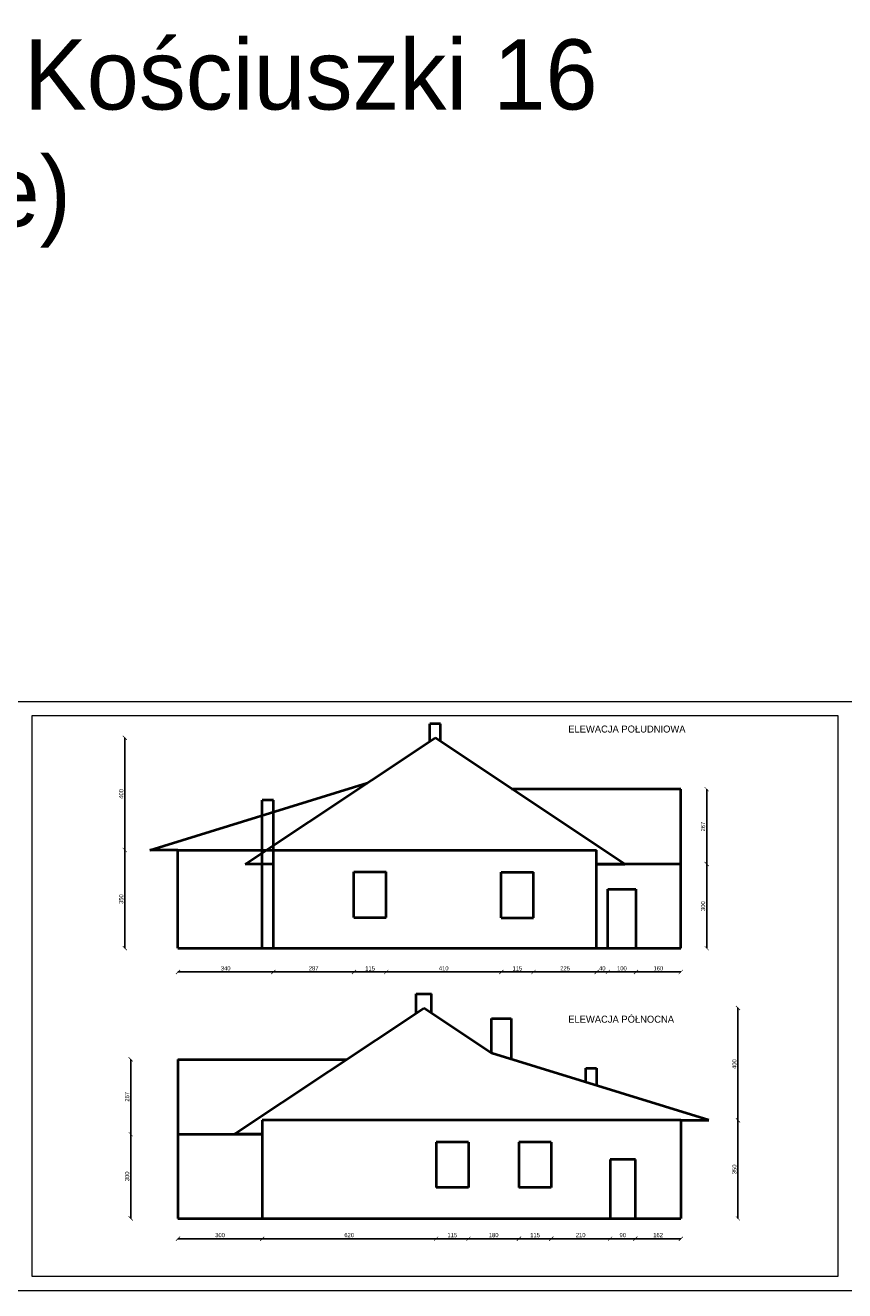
# Model space of a CAD drawing. Header units: millimetres. Extents: x 0 to 54826, y 42154 to 60442.
# Tile 25 of 64: x 33764 to 36684, y 55933 to 60442. Entities that reach past the tile are written whole.
import ezdxf

# ---------------------------------------------------------------- set-up
doc = ezdxf.new("R2010")
doc.units = ezdxf.units.MM
for name, color, linetype, lineweight in [('cienka', 3, 'Continuous', 18), ('gruba', 1, 'Continuous', 40), ('wymiary', 251, 'Continuous', 15)]:
    doc.layers.add(name, color=color, linetype=linetype, lineweight=lineweight)
doc.styles.get("Standard").update_dxf_attribs({"font": 'GOTHIC.TTF'})
doc.dimstyles.new('secemin', dxfattribs={"dimtxt": 15, "dimasz": 15, "dimexe": 1.25, "dimexo": 0.625, "dimgap": 5, "dimtad": 1, "dimdec": 0, "dimtxsty": 'Standard', "dimblk": 'ARCHTICK', "dimcen": 0, "dimse1": 1, "dimse2": 1, "dimclrd": 256, "dimclrt": 256, "dimadec": 0, "dimazin": 0, "dimtfac": 1, "dimtdec": 0, "dimtmove": 0, "dimatfit": 3, "dimfxl": 1, "dimtfillclr": 250, "dimarcsym": 1})

# ---------------------------------------------------------------- blocks, each defined once
blk = doc.blocks.new('_ArchTick')
at = {"color": 0, "linetype": 'ByBlock', "const_width": 0.15}
blk.add_lwpolyline([(-0.5, -0.5), (0.5, 0.5)], dxfattribs=at)
blk = doc.blocks.new('*D156')
at = {"layer": 'Defpoints', "color": 0, "transparency": 16777216}
for p in [(34308.1, 57153), (34648.1, 57153), (34648.1, 57068.3)]:
    blk.add_point(p, dxfattribs=at)
at = {"layer": 'wymiary', "lineweight": -2, "transparency": 16777216}
blk.add_line((34308.1, 57068.3), (34648.1, 57068.3), dxfattribs=at)
at = {"layer": 'wymiary', "lineweight": -2, "transparency": 16777216, "xscale": 15, "yscale": 15, "zscale": 15, "rotation": 180}
blk.add_blockref('_ArchTick', (34308.1, 57068.3), dxfattribs=at)
at = {"layer": 'wymiary', "lineweight": -2, "transparency": 16777216, "xscale": 15, "yscale": 15, "zscale": 15}
blk.add_blockref('_ArchTick', (34648.1, 57068.3), dxfattribs=at)
at = {"layer": 'wymiary', "transparency": 16777216, "insert": (34478.1, 57081.2), "char_height": 15, "attachment_point": 5}
blk.add_mtext('340', dxfattribs=at)
blk = doc.blocks.new('*D157')
at = {"layer": 'Defpoints', "color": 0, "transparency": 16777216}
for p in [(34935.1, 57263), (34648.1, 57153), (34935.1, 57068.3)]:
    blk.add_point(p, dxfattribs=at)
at = {"layer": 'wymiary', "lineweight": -2, "transparency": 16777216}
blk.add_line((34648.1, 57068.3), (34935.1, 57068.3), dxfattribs=at)
at = {"layer": 'wymiary', "lineweight": -2, "transparency": 16777216, "xscale": 15, "yscale": 15, "zscale": 15, "rotation": 180}
blk.add_blockref('_ArchTick', (34648.1, 57068.3), dxfattribs=at)
at = {"layer": 'wymiary', "lineweight": -2, "transparency": 16777216, "xscale": 15, "yscale": 15, "zscale": 15}
blk.add_blockref('_ArchTick', (34935.1, 57068.3), dxfattribs=at)
at = {"layer": 'wymiary', "transparency": 16777216, "insert": (34791.6, 57081.2), "char_height": 15, "attachment_point": 5}
blk.add_mtext('287', dxfattribs=at)
blk = doc.blocks.new('*D158')
at = {"layer": 'Defpoints', "color": 0, "transparency": 16777216}
for p in [(34935.1, 57263), (35050.1, 57263), (35050.1, 57068.3)]:
    blk.add_point(p, dxfattribs=at)
at = {"layer": 'wymiary', "lineweight": -2, "transparency": 16777216}
blk.add_line((34935.1, 57068.3), (35050.1, 57068.3), dxfattribs=at)
at = {"layer": 'wymiary', "lineweight": -2, "transparency": 16777216, "xscale": 15, "yscale": 15, "zscale": 15, "rotation": 180}
blk.add_blockref('_ArchTick', (34935.1, 57068.3), dxfattribs=at)
at = {"layer": 'wymiary', "lineweight": -2, "transparency": 16777216, "xscale": 15, "yscale": 15, "zscale": 15}
blk.add_blockref('_ArchTick', (35050.1, 57068.3), dxfattribs=at)
at = {"layer": 'wymiary', "transparency": 16777216, "insert": (34992.6, 57081), "char_height": 15, "attachment_point": 5}
blk.add_mtext('115', dxfattribs=at)
blk = doc.blocks.new('*D159')
at = {"layer": 'Defpoints', "color": 0, "transparency": 16777216}
for p in [(35050.1, 57263), (35460.1, 57261.9), (35460.1, 57068.3)]:
    blk.add_point(p, dxfattribs=at)
at = {"layer": 'wymiary', "lineweight": -2, "transparency": 16777216}
blk.add_line((35050.1, 57068.3), (35460.1, 57068.3), dxfattribs=at)
at = {"layer": 'wymiary', "lineweight": -2, "transparency": 16777216, "xscale": 15, "yscale": 15, "zscale": 15, "rotation": 180}
blk.add_blockref('_ArchTick', (35050.1, 57068.3), dxfattribs=at)
at = {"layer": 'wymiary', "lineweight": -2, "transparency": 16777216, "xscale": 15, "yscale": 15, "zscale": 15}
blk.add_blockref('_ArchTick', (35460.1, 57068.3), dxfattribs=at)
at = {"layer": 'wymiary', "transparency": 16777216, "insert": (35255.1, 57081.2), "char_height": 15, "attachment_point": 5}
blk.add_mtext('410', dxfattribs=at)
blk = doc.blocks.new('*D160')
at = {"layer": 'Defpoints', "color": 0, "transparency": 16777216}
for p in [(35460.1, 57261.9), (35575.1, 57261.9), (35575.1, 57068.3)]:
    blk.add_point(p, dxfattribs=at)
at = {"layer": 'wymiary', "lineweight": -2, "transparency": 16777216}
blk.add_line((35460.1, 57068.3), (35575.1, 57068.3), dxfattribs=at)
at = {"layer": 'wymiary', "lineweight": -2, "transparency": 16777216, "xscale": 15, "yscale": 15, "zscale": 15, "rotation": 180}
blk.add_blockref('_ArchTick', (35460.1, 57068.3), dxfattribs=at)
at = {"layer": 'wymiary', "lineweight": -2, "transparency": 16777216, "xscale": 15, "yscale": 15, "zscale": 15}
blk.add_blockref('_ArchTick', (35575.1, 57068.3), dxfattribs=at)
at = {"layer": 'wymiary', "transparency": 16777216, "insert": (35517.6, 57081), "char_height": 15, "attachment_point": 5}
blk.add_mtext('115', dxfattribs=at)
blk = doc.blocks.new('*D161')
at = {"layer": 'Defpoints', "color": 0, "transparency": 16777216}
for p in [(35575.1, 57261.9), (35800.1, 57153), (35800.1, 57068.3)]:
    blk.add_point(p, dxfattribs=at)
at = {"layer": 'wymiary', "lineweight": -2, "transparency": 16777216}
blk.add_line((35575.1, 57068.3), (35800.1, 57068.3), dxfattribs=at)
at = {"layer": 'wymiary', "lineweight": -2, "transparency": 16777216, "xscale": 15, "yscale": 15, "zscale": 15, "rotation": 180}
blk.add_blockref('_ArchTick', (35575.1, 57068.3), dxfattribs=at)
at = {"layer": 'wymiary', "lineweight": -2, "transparency": 16777216, "xscale": 15, "yscale": 15, "zscale": 15}
blk.add_blockref('_ArchTick', (35800.1, 57068.3), dxfattribs=at)
at = {"layer": 'wymiary', "transparency": 16777216, "insert": (35687.6, 57081.2), "char_height": 15, "attachment_point": 5}
blk.add_mtext('225', dxfattribs=at)
blk = doc.blocks.new('*D162')
at = {"layer": 'Defpoints', "color": 0, "transparency": 16777216}
for p in [(35800.1, 57153), (35840.1, 57153), (35840.1, 57068.3)]:
    blk.add_point(p, dxfattribs=at)
at = {"layer": 'wymiary', "lineweight": -2, "transparency": 16777216}
blk.add_line((35800.1, 57068.3), (35840.1, 57068.3), dxfattribs=at)
at = {"layer": 'wymiary', "lineweight": -2, "transparency": 16777216, "xscale": 15, "yscale": 15, "zscale": 15, "rotation": 180}
blk.add_blockref('_ArchTick', (35800.1, 57068.3), dxfattribs=at)
at = {"layer": 'wymiary', "lineweight": -2, "transparency": 16777216, "xscale": 15, "yscale": 15, "zscale": 15}
blk.add_blockref('_ArchTick', (35840.1, 57068.3), dxfattribs=at)
at = {"layer": 'wymiary', "transparency": 16777216, "insert": (35820.1, 57081.2), "char_height": 15, "attachment_point": 5}
blk.add_mtext('40', dxfattribs=at)
blk = doc.blocks.new('*D163')
at = {"layer": 'Defpoints', "color": 0, "transparency": 16777216}
for p in [(35840.1, 57153), (35940.1, 57153), (35940.1, 57068.3)]:
    blk.add_point(p, dxfattribs=at)
at = {"layer": 'wymiary', "lineweight": -2, "transparency": 16777216}
blk.add_line((35840.1, 57068.3), (35940.1, 57068.3), dxfattribs=at)
at = {"layer": 'wymiary', "lineweight": -2, "transparency": 16777216, "xscale": 15, "yscale": 15, "zscale": 15, "rotation": 180}
blk.add_blockref('_ArchTick', (35840.1, 57068.3), dxfattribs=at)
at = {"layer": 'wymiary', "lineweight": -2, "transparency": 16777216, "xscale": 15, "yscale": 15, "zscale": 15}
blk.add_blockref('_ArchTick', (35940.1, 57068.3), dxfattribs=at)
at = {"layer": 'wymiary', "transparency": 16777216, "insert": (35890.1, 57081.2), "char_height": 15, "attachment_point": 5}
blk.add_mtext('100', dxfattribs=at)
blk = doc.blocks.new('*D164')
at = {"layer": 'Defpoints', "color": 0, "transparency": 16777216}
for p in [(35940.1, 57153), (36100.1, 57153), (36100.1, 57068.3)]:
    blk.add_point(p, dxfattribs=at)
at = {"layer": 'wymiary', "lineweight": -2, "transparency": 16777216}
blk.add_line((35940.1, 57068.3), (36100.1, 57068.3), dxfattribs=at)
at = {"layer": 'wymiary', "lineweight": -2, "transparency": 16777216, "xscale": 15, "yscale": 15, "zscale": 15, "rotation": 180}
blk.add_blockref('_ArchTick', (35940.1, 57068.3), dxfattribs=at)
at = {"layer": 'wymiary', "lineweight": -2, "transparency": 16777216, "xscale": 15, "yscale": 15, "zscale": 15}
blk.add_blockref('_ArchTick', (36100.1, 57068.3), dxfattribs=at)
at = {"layer": 'wymiary', "transparency": 16777216, "insert": (36020.1, 57081.2), "char_height": 15, "attachment_point": 5}
blk.add_mtext('160', dxfattribs=at)
blk = doc.blocks.new('*D165')
at = {"layer": 'Defpoints', "color": 0, "transparency": 16777216}
for p in [(34118.6, 57503), (34308.1, 57503), (34308.1, 57153)]:
    blk.add_point(p, dxfattribs=at)
at = {"layer": 'wymiary', "lineweight": -2, "transparency": 16777216}
blk.add_line((34118.6, 57153), (34118.6, 57503), dxfattribs=at)
at = {"layer": 'wymiary', "lineweight": -2, "transparency": 16777216, "xscale": 15, "yscale": 15, "zscale": 15}
for p, rotation in [((34118.6, 57503), 90), ((34118.6, 57153), 270)]:
    blk.add_blockref('_ArchTick', p, dxfattribs=dict(at, rotation=rotation))
at = {"layer": 'wymiary', "transparency": 16777216, "insert": (34105.7, 57328), "char_height": 15, "attachment_point": 5, "rotation": 90}
blk.add_mtext('350', dxfattribs=at)
blk = doc.blocks.new('*D166')
at = {"layer": 'Defpoints', "color": 0, "transparency": 16777216}
for p in [(34118.6, 57903), (35224.1, 57903), (34308.1, 57503)]:
    blk.add_point(p, dxfattribs=at)
at = {"layer": 'wymiary', "lineweight": -2, "transparency": 16777216}
blk.add_line((34118.6, 57503), (34118.6, 57903), dxfattribs=at)
at = {"layer": 'wymiary', "lineweight": -2, "transparency": 16777216, "xscale": 15, "yscale": 15, "zscale": 15}
for p, rotation in [((34118.6, 57903), 90), ((34118.6, 57503), 270)]:
    blk.add_blockref('_ArchTick', p, dxfattribs=dict(at, rotation=rotation))
at = {"layer": 'wymiary', "transparency": 16777216, "insert": (34105.7, 57703), "char_height": 15, "attachment_point": 5, "rotation": 90}
blk.add_mtext('400', dxfattribs=at)
blk = doc.blocks.new('*D167')
at = {"layer": 'Defpoints', "color": 0, "transparency": 16777216}
for p in [(36100.1, 57453), (36192.2, 57453), (36100.1, 57153)]:
    blk.add_point(p, dxfattribs=at)
at = {"layer": 'wymiary', "lineweight": -2, "transparency": 16777216}
blk.add_line((36192.2, 57153), (36192.2, 57453), dxfattribs=at)
at = {"layer": 'wymiary', "lineweight": -2, "transparency": 16777216, "xscale": 15, "yscale": 15, "zscale": 15}
for p, rotation in [((36192.2, 57453), 90), ((36192.2, 57153), 270)]:
    blk.add_blockref('_ArchTick', p, dxfattribs=dict(at, rotation=rotation))
at = {"layer": 'wymiary', "transparency": 16777216, "insert": (36179.3, 57303), "char_height": 15, "attachment_point": 5, "rotation": 90}
blk.add_mtext('300', dxfattribs=at)
blk = doc.blocks.new('*D168')
at = {"layer": 'Defpoints', "color": 0, "transparency": 16777216}
for p in [(36100.1, 57720), (36192.2, 57720), (36100.1, 57453)]:
    blk.add_point(p, dxfattribs=at)
at = {"layer": 'wymiary', "lineweight": -2, "transparency": 16777216}
blk.add_line((36192.2, 57453), (36192.2, 57720), dxfattribs=at)
at = {"layer": 'wymiary', "lineweight": -2, "transparency": 16777216, "xscale": 15, "yscale": 15, "zscale": 15}
for p, rotation in [((36192.2, 57720), 90), ((36192.2, 57453), 270)]:
    blk.add_blockref('_ArchTick', p, dxfattribs=dict(at, rotation=rotation))
at = {"layer": 'wymiary', "transparency": 16777216, "insert": (36179.3, 57586.5), "char_height": 15, "attachment_point": 5, "rotation": 90}
blk.add_mtext('267', dxfattribs=at)
blk = doc.blocks.new('*D169')
at = {"layer": 'Defpoints', "color": 0, "transparency": 16777216}
for p in [(34308.1, 56190), (34608.1, 56190), (34608.1, 56117.7)]:
    blk.add_point(p, dxfattribs=at)
at = {"layer": 'wymiary', "lineweight": -2, "transparency": 16777216}
blk.add_line((34308.1, 56117.7), (34608.1, 56117.7), dxfattribs=at)
at = {"layer": 'wymiary', "lineweight": -2, "transparency": 16777216, "xscale": 15, "yscale": 15, "zscale": 15, "rotation": 180}
blk.add_blockref('_ArchTick', (34308.1, 56117.7), dxfattribs=at)
at = {"layer": 'wymiary', "lineweight": -2, "transparency": 16777216, "xscale": 15, "yscale": 15, "zscale": 15}
blk.add_blockref('_ArchTick', (34608.1, 56117.7), dxfattribs=at)
at = {"layer": 'wymiary', "transparency": 16777216, "insert": (34458.1, 56130.6), "char_height": 15, "attachment_point": 5}
blk.add_mtext('300', dxfattribs=at)
blk = doc.blocks.new('*D170')
at = {"layer": 'Defpoints', "color": 0, "transparency": 16777216}
for p in [(35228.1, 56300), (34608.1, 56190), (35228.1, 56117.7)]:
    blk.add_point(p, dxfattribs=at)
at = {"layer": 'wymiary', "lineweight": -2, "transparency": 16777216}
blk.add_line((34608.1, 56117.7), (35228.1, 56117.7), dxfattribs=at)
at = {"layer": 'wymiary', "lineweight": -2, "transparency": 16777216, "xscale": 15, "yscale": 15, "zscale": 15, "rotation": 180}
blk.add_blockref('_ArchTick', (34608.1, 56117.7), dxfattribs=at)
at = {"layer": 'wymiary', "lineweight": -2, "transparency": 16777216, "xscale": 15, "yscale": 15, "zscale": 15}
blk.add_blockref('_ArchTick', (35228.1, 56117.7), dxfattribs=at)
at = {"layer": 'wymiary', "transparency": 16777216, "insert": (34918.1, 56130.6), "char_height": 15, "attachment_point": 5}
blk.add_mtext('620', dxfattribs=at)
blk = doc.blocks.new('*D171')
at = {"layer": 'Defpoints', "color": 0, "transparency": 16777216}
for p in [(35228.1, 56300), (35343.1, 56300), (35343.1, 56117.7)]:
    blk.add_point(p, dxfattribs=at)
at = {"layer": 'wymiary', "lineweight": -2, "transparency": 16777216}
blk.add_line((35228.1, 56117.7), (35343.1, 56117.7), dxfattribs=at)
at = {"layer": 'wymiary', "lineweight": -2, "transparency": 16777216, "xscale": 15, "yscale": 15, "zscale": 15, "rotation": 180}
blk.add_blockref('_ArchTick', (35228.1, 56117.7), dxfattribs=at)
at = {"layer": 'wymiary', "lineweight": -2, "transparency": 16777216, "xscale": 15, "yscale": 15, "zscale": 15}
blk.add_blockref('_ArchTick', (35343.1, 56117.7), dxfattribs=at)
at = {"layer": 'wymiary', "transparency": 16777216, "insert": (35285.6, 56130.4), "char_height": 15, "attachment_point": 5}
blk.add_mtext('115', dxfattribs=at)
blk = doc.blocks.new('*D172')
at = {"layer": 'Defpoints', "color": 0, "transparency": 16777216}
for p in [(35343.1, 56300), (35523.1, 56300), (35523.1, 56117.7)]:
    blk.add_point(p, dxfattribs=at)
at = {"layer": 'wymiary', "lineweight": -2, "transparency": 16777216}
blk.add_line((35343.1, 56117.7), (35523.1, 56117.7), dxfattribs=at)
at = {"layer": 'wymiary', "lineweight": -2, "transparency": 16777216, "xscale": 15, "yscale": 15, "zscale": 15, "rotation": 180}
blk.add_blockref('_ArchTick', (35343.1, 56117.7), dxfattribs=at)
at = {"layer": 'wymiary', "lineweight": -2, "transparency": 16777216, "xscale": 15, "yscale": 15, "zscale": 15}
blk.add_blockref('_ArchTick', (35523.1, 56117.7), dxfattribs=at)
at = {"layer": 'wymiary', "transparency": 16777216, "insert": (35433.1, 56130.6), "char_height": 15, "attachment_point": 5}
blk.add_mtext('180', dxfattribs=at)
blk = doc.blocks.new('*D173')
at = {"layer": 'Defpoints', "color": 0, "transparency": 16777216}
for p in [(35523.1, 56300), (35638.1, 56300), (35638.1, 56117.7)]:
    blk.add_point(p, dxfattribs=at)
at = {"layer": 'wymiary', "lineweight": -2, "transparency": 16777216}
blk.add_line((35523.1, 56117.7), (35638.1, 56117.7), dxfattribs=at)
at = {"layer": 'wymiary', "lineweight": -2, "transparency": 16777216, "xscale": 15, "yscale": 15, "zscale": 15, "rotation": 180}
blk.add_blockref('_ArchTick', (35523.1, 56117.7), dxfattribs=at)
at = {"layer": 'wymiary', "lineweight": -2, "transparency": 16777216, "xscale": 15, "yscale": 15, "zscale": 15}
blk.add_blockref('_ArchTick', (35638.1, 56117.7), dxfattribs=at)
at = {"layer": 'wymiary', "transparency": 16777216, "insert": (35580.6, 56130.4), "char_height": 15, "attachment_point": 5}
blk.add_mtext('115', dxfattribs=at)
blk = doc.blocks.new('*D174')
at = {"layer": 'Defpoints', "color": 0, "transparency": 16777216}
for p in [(35638.1, 56300), (35848.1, 56190), (35848.1, 56117.7)]:
    blk.add_point(p, dxfattribs=at)
at = {"layer": 'wymiary', "lineweight": -2, "transparency": 16777216}
blk.add_line((35638.1, 56117.7), (35848.1, 56117.7), dxfattribs=at)
at = {"layer": 'wymiary', "lineweight": -2, "transparency": 16777216, "xscale": 15, "yscale": 15, "zscale": 15, "rotation": 180}
blk.add_blockref('_ArchTick', (35638.1, 56117.7), dxfattribs=at)
at = {"layer": 'wymiary', "lineweight": -2, "transparency": 16777216, "xscale": 15, "yscale": 15, "zscale": 15}
blk.add_blockref('_ArchTick', (35848.1, 56117.7), dxfattribs=at)
at = {"layer": 'wymiary', "transparency": 16777216, "insert": (35743.1, 56130.6), "char_height": 15, "attachment_point": 5}
blk.add_mtext('210', dxfattribs=at)
blk = doc.blocks.new('*D175')
at = {"layer": 'Defpoints', "color": 0, "transparency": 16777216}
for p in [(35848.1, 56190), (35938.1, 56190), (35938.1, 56117.7)]:
    blk.add_point(p, dxfattribs=at)
at = {"layer": 'wymiary', "lineweight": -2, "transparency": 16777216}
blk.add_line((35848.1, 56117.7), (35938.1, 56117.7), dxfattribs=at)
at = {"layer": 'wymiary', "lineweight": -2, "transparency": 16777216, "xscale": 15, "yscale": 15, "zscale": 15, "rotation": 180}
blk.add_blockref('_ArchTick', (35848.1, 56117.7), dxfattribs=at)
at = {"layer": 'wymiary', "lineweight": -2, "transparency": 16777216, "xscale": 15, "yscale": 15, "zscale": 15}
blk.add_blockref('_ArchTick', (35938.1, 56117.7), dxfattribs=at)
at = {"layer": 'wymiary', "transparency": 16777216, "insert": (35893.1, 56130.6), "char_height": 15, "attachment_point": 5}
blk.add_mtext('90', dxfattribs=at)
blk = doc.blocks.new('*D176')
at = {"layer": 'Defpoints', "color": 0, "transparency": 16777216}
for p in [(35938.1, 56190), (36100.1, 56190), (36100.1, 56117.7)]:
    blk.add_point(p, dxfattribs=at)
at = {"layer": 'wymiary', "lineweight": -2, "transparency": 16777216}
blk.add_line((35938.1, 56117.7), (36100.1, 56117.7), dxfattribs=at)
at = {"layer": 'wymiary', "lineweight": -2, "transparency": 16777216, "xscale": 15, "yscale": 15, "zscale": 15, "rotation": 180}
blk.add_blockref('_ArchTick', (35938.1, 56117.7), dxfattribs=at)
at = {"layer": 'wymiary', "lineweight": -2, "transparency": 16777216, "xscale": 15, "yscale": 15, "zscale": 15}
blk.add_blockref('_ArchTick', (36100.1, 56117.7), dxfattribs=at)
at = {"layer": 'wymiary', "transparency": 16777216, "insert": (36019.1, 56130.6), "char_height": 15, "attachment_point": 5}
blk.add_mtext('162', dxfattribs=at)
blk = doc.blocks.new('*D177')
at = {"layer": 'Defpoints', "color": 0, "transparency": 16777216}
for p in [(34139.8, 56490), (34308.1, 56490), (34308.1, 56190)]:
    blk.add_point(p, dxfattribs=at)
at = {"layer": 'wymiary', "lineweight": -2, "transparency": 16777216}
blk.add_line((34139.8, 56190), (34139.8, 56490), dxfattribs=at)
at = {"layer": 'wymiary', "lineweight": -2, "transparency": 16777216, "xscale": 15, "yscale": 15, "zscale": 15}
for p, rotation in [((34139.8, 56490), 90), ((34139.8, 56190), 270)]:
    blk.add_blockref('_ArchTick', p, dxfattribs=dict(at, rotation=rotation))
at = {"layer": 'wymiary', "transparency": 16777216, "insert": (34126.9, 56340), "char_height": 15, "attachment_point": 5, "rotation": 90}
blk.add_mtext('300', dxfattribs=at)
blk = doc.blocks.new('*D178')
at = {"layer": 'Defpoints', "color": 0, "transparency": 16777216}
for p in [(34139.8, 56757), (34308.1, 56757), (34308.1, 56490)]:
    blk.add_point(p, dxfattribs=at)
at = {"layer": 'wymiary', "lineweight": -2, "transparency": 16777216}
blk.add_line((34139.8, 56490), (34139.8, 56757), dxfattribs=at)
at = {"layer": 'wymiary', "lineweight": -2, "transparency": 16777216, "xscale": 15, "yscale": 15, "zscale": 15}
for p, rotation in [((34139.8, 56757), 90), ((34139.8, 56490), 270)]:
    blk.add_blockref('_ArchTick', p, dxfattribs=dict(at, rotation=rotation))
at = {"layer": 'wymiary', "transparency": 16777216, "insert": (34126.9, 56623.5), "char_height": 15, "attachment_point": 5, "rotation": 90}
blk.add_mtext('267', dxfattribs=at)
blk = doc.blocks.new('*D179')
at = {"layer": 'Defpoints', "color": 0, "transparency": 16777216}
for p in [(36100.1, 56540), (36303.8, 56540), (36100.1, 56190)]:
    blk.add_point(p, dxfattribs=at)
at = {"layer": 'wymiary', "lineweight": -2, "transparency": 16777216}
blk.add_line((36303.8, 56190), (36303.8, 56540), dxfattribs=at)
at = {"layer": 'wymiary', "lineweight": -2, "transparency": 16777216, "xscale": 15, "yscale": 15, "zscale": 15}
for p, rotation in [((36303.8, 56540), 90), ((36303.8, 56190), 270)]:
    blk.add_blockref('_ArchTick', p, dxfattribs=dict(at, rotation=rotation))
at = {"layer": 'wymiary', "transparency": 16777216, "insert": (36290.9, 56365), "char_height": 15, "attachment_point": 5, "rotation": 90}
blk.add_mtext('350', dxfattribs=at)
blk = doc.blocks.new('*D180')
at = {"layer": 'Defpoints', "color": 0, "transparency": 16777216}
for p in [(35184.1, 56940), (36303.8, 56940), (36100.1, 56540)]:
    blk.add_point(p, dxfattribs=at)
at = {"layer": 'wymiary', "lineweight": -2, "transparency": 16777216}
blk.add_line((36303.8, 56540), (36303.8, 56940), dxfattribs=at)
at = {"layer": 'wymiary', "lineweight": -2, "transparency": 16777216, "xscale": 15, "yscale": 15, "zscale": 15}
for p, rotation in [((36303.8, 56940), 90), ((36303.8, 56540), 270)]:
    blk.add_blockref('_ArchTick', p, dxfattribs=dict(at, rotation=rotation))
at = {"layer": 'wymiary', "transparency": 16777216, "insert": (36290.9, 56740), "char_height": 15, "attachment_point": 5, "rotation": 90}
blk.add_mtext('400', dxfattribs=at)

msp = doc.modelspace()

# ---------------------------------------------------------------- linework, layer by layer
at = {"layer": 'cienka'}
for p, q in [((33739.027, 58032.524), (36709.027, 58032.524)), ((33789.027, 55982.524), (33789.027, 57982.524)), ((33789.027, 57982.524), (36659.027, 57982.524)), ((36659.027, 57982.524), (36659.027, 55982.524)), ((36659.027, 55982.524), (33789.027, 55982.524)), ((36709.027, 55932.524), (33739.027, 55932.524))]:
    msp.add_line(p, q, dxfattribs=at)
at = {"layer": 'gruba'}
for p, q in [((35205.069, 57890.335), (35205.069, 57952.983)), ((35243.069, 57952.983), (35205.069, 57952.983)), ((35243.069, 57890.335), (35243.069, 57952.983)), ((34548.069, 57452.983), (35224.069, 57902.983)), ((35900.069, 57452.983), (35224.069, 57902.983)), ((34208.069, 57502.983), (34983.069, 57742.554)), ((34608.069, 57152.983), (34608.069, 57681.019)), ((34648.069, 57681.019), (34608.069, 57681.019)), ((34648.069, 57152.983), (34648.069, 57681.019)), ((36100.069, 57719.983), (35496.225, 57719.983)), ((36100.069, 57452.983), (36100.069, 57719.983)), ((34308.069, 57502.983), (34208.069, 57502.983)), ((34308.069, 57502.983), (35800.069, 57502.983)), ((34308.069, 57152.983), (34308.069, 57502.983)), ((35800.069, 57152.983), (35800.069, 57502.983)), ((34648.069, 57452.983), (34548.069, 57452.983)), ((36100.069, 57452.983), (35800.069, 57452.983)), ((35800.069, 57452.983), (35900.069, 57452.983)), ((36100.069, 57152.983), (36100.069, 57452.983)), ((34935.069, 57262.983), (34935.069, 57424.983)), ((34935.069, 57424.983), (35050.069, 57424.983)), ((35050.069, 57262.983), (35050.069, 57424.983)), ((35460.069, 57261.853), (35460.069, 57423.853)), ((35460.069, 57423.853), (35575.069, 57423.853)), ((35575.069, 57261.853), (35575.069, 57423.853)), ((35840.069, 57152.983), (35840.069, 57362.983)), ((35840.069, 57362.983), (35940.069, 57362.983)), ((35940.069, 57362.983), (35940.069, 57152.983)), ((34935.069, 57262.983), (35050.069, 57262.983)), ((35460.069, 57261.853), (35575.069, 57261.853)), ((34308.069, 57152.983), (34569.069, 57152.983)), ((34569.069, 57152.983), (34609.069, 57152.983)), ((34609.069, 57152.983), (35800.069, 57152.983)), ((35800.069, 57152.983), (36100.069, 57152.983)), ((35156.569, 56921.678), (35156.569, 56989.984)), ((35156.569, 56989.984), (35211.569, 56989.984)), ((35211.569, 56921.678), (35211.569, 56989.984)), ((34508.069, 56489.984), (35184.069, 56939.984)), ((35425.069, 56779.555), (35184.069, 56939.984)), ((35425.069, 56779.555), (35425.069, 56903.092)), ((35425.069, 56903.092), (35495.069, 56903.092)), ((35495.069, 56903.092), (35495.485, 56757.788)), ((36200.069, 56539.984), (35425.069, 56779.555)), ((34308.069, 56756.984), (34308.069, 56189.984)), ((34308.069, 56756.984), (34908.253, 56756.984)), ((35762.069, 56675.38), (35762.069, 56725.084)), ((35762.069, 56725.084), (35800.069, 56725.084)), ((35800.069, 56725.084), (35800.069, 56663.634)), ((34608.069, 56539.984), (34608.069, 56189.984)), ((36100.069, 56539.984), (34608.069, 56539.984)), ((36100.069, 56539.984), (36100.069, 56189.984)), ((36100.069, 56539.984), (36200.069, 56539.984)), ((34308.069, 56489.984), (34608.069, 56489.984)), ((34608.069, 56489.984), (34508.069, 56489.984)), ((35228.069, 56461.984), (35228.069, 56299.984)), ((35343.069, 56461.984), (35228.069, 56461.984)), ((35343.069, 56461.984), (35343.069, 56299.984)), ((35523.069, 56461.984), (35523.069, 56299.984)), ((35638.069, 56461.984), (35523.069, 56461.984)), ((35638.069, 56461.984), (35638.069, 56299.984)), ((35938.069, 56399.984), (35848.069, 56399.984)), ((35848.069, 56399.984), (35848.069, 56189.984)), ((35938.069, 56189.984), (35938.069, 56399.984)), ((35343.069, 56299.984), (35228.069, 56299.984)), ((35638.069, 56299.984), (35523.069, 56299.984)), ((34308.069, 56189.984), (36100.069, 56189.984))]:
    msp.add_line(p, q, dxfattribs=at)

# ---------------------------------------------------------------- texts
at = {"layer": 'cienka', "insert": (31920.191, 60392.001), "char_height": 250, "attachment_point": 1}
msp.add_mtext_dynamic_manual_height_columns('Secemin ul. Kościuszki 16\\P(przedszkole)', width=317576.42937, gutter_width=1250, heights=[0], dxfattribs=at)
at = {"layer": 'wymiary', "char_height": 25, "attachment_point": 1}
for s, insert in [('ELEWACJA POŁUDNIOWA', (35698.792, 57946.681)), ('ELEWACJA PÓŁNOCNA', (35698.792, 56912.522))]:
    msp.add_mtext_dynamic_manual_height_columns(s, width=17463.96939, gutter_width=125, heights=[0], dxfattribs=dict(at, insert=insert))

# ---------------------------------------------------------------- dimensions: what is measured, and where the dimension line sits
at = {"layer": 'wymiary'}
for base, p1, p2, picture, middle in [((34118.562, 57902.983), (34308.069, 57502.983), (35224.069, 57902.983), '*D166', (34105.685, 57702.983)), ((36192.196, 57719.983), (36100.069, 57452.983), (36100.069, 57719.983), '*D168', (36179.319, 57586.483)), ((36303.808, 56939.984), (36100.069, 56539.984), (35184.069, 56939.984), '*D180', (36290.931, 56739.984)), ((34139.76, 56756.984), (34308.069, 56489.984), (34308.069, 56756.984), '*D178', (34126.883, 56623.484))]:
    dim = msp.add_linear_dim(base=base, p1=p1, p2=p2, angle=90, dimstyle='secemin', override={"dimtmove": 1}, dxfattribs=at)
    dim.commit()
    dim.dimension.update_dxf_attribs({"geometry": picture, "text_midpoint": middle})
for base, p1, p2, picture, middle in [((34118.562, 57502.983), (34308.069, 57152.983), (34308.069, 57502.983), '*D165', (34105.685, 57327.983)), ((36192.196, 57452.983), (36100.069, 57152.983), (36100.069, 57452.983), '*D167', (36179.319, 57302.983)), ((36303.808, 56539.984), (36100.069, 56189.984), (36100.069, 56539.984), '*D179', (36290.931, 56364.984)), ((34139.76, 56489.984), (34308.069, 56189.984), (34308.069, 56489.984), '*D177', (34126.883, 56339.984))]:
    dim = msp.add_linear_dim(base=base, p1=p1, p2=p2, angle=90, dimstyle='secemin', dxfattribs=at)
    dim.commit()
    dim.dimension.update_dxf_attribs({"geometry": picture, "text_midpoint": middle})
for base, p1, p2, picture, middle in [((34935.069, 57068.308), (34648.069, 57152.983), (34935.069, 57262.983), '*D157', (34791.569, 57081.186)), ((35050.069, 57068.308), (34935.069, 57262.983), (35050.069, 57262.983), '*D158', (34992.569, 57080.997)), ((35460.069, 57068.308), (35050.069, 57262.983), (35460.069, 57261.853), '*D159', (35255.069, 57081.186)), ((35575.069, 57068.308), (35460.069, 57261.853), (35575.069, 57261.853), '*D160', (35517.569, 57080.997)), ((35800.069, 57068.308), (35575.069, 57261.853), (35800.069, 57152.983), '*D161', (35687.569, 57081.186)), ((35840.069, 57068.308), (35800.069, 57152.983), (35840.069, 57152.983), '*D162', (35820.069, 57081.186)), ((35940.069, 57068.308), (35840.069, 57152.983), (35940.069, 57152.983), '*D163', (35890.069, 57081.186)), ((36100.069, 57068.308), (35940.069, 57152.983), (36100.069, 57152.983), '*D164', (36020.069, 57081.186)), ((35228.069, 56117.7), (34608.069, 56189.984), (35228.069, 56299.984), '*D170', (34918.069, 56130.577)), ((35343.069, 56117.7), (35228.069, 56299.984), (35343.069, 56299.984), '*D171', (35285.569, 56130.388)), ((35523.069, 56117.7), (35343.069, 56299.984), (35523.069, 56299.984), '*D172', (35433.069, 56130.577)), ((35638.069, 56117.7), (35523.069, 56299.984), (35638.069, 56299.984), '*D173', (35580.569, 56130.388)), ((35848.069, 56117.7), (35638.069, 56299.984), (35848.069, 56189.984), '*D174', (35743.069, 56130.577)), ((35938.069, 56117.7), (35848.069, 56189.984), (35938.069, 56189.984), '*D175', (35893.069, 56130.577)), ((36100.069, 56117.7), (35938.069, 56189.984), (36100.069, 56189.984), '*D176', (36019.069, 56130.577))]:
    dim = msp.add_linear_dim(base=base, p1=p1, p2=p2, dimstyle='secemin', override={"dimtmove": 1}, dxfattribs=at)
    dim.commit()
    dim.dimension.update_dxf_attribs({"geometry": picture, "text_midpoint": middle})
for base, p1, p2, picture, middle in [((34648.069, 57068.308), (34308.069, 57152.983), (34648.069, 57152.983), '*D156', (34478.069, 57081.186)), ((34608.069, 56117.7), (34308.069, 56189.984), (34608.069, 56189.984), '*D169', (34458.069, 56130.577))]:
    dim = msp.add_linear_dim(base=base, p1=p1, p2=p2, dimstyle='secemin', dxfattribs=at)
    dim.commit()
    dim.dimension.update_dxf_attribs({"geometry": picture, "text_midpoint": middle})

doc.saveas('drawing.dxf')
